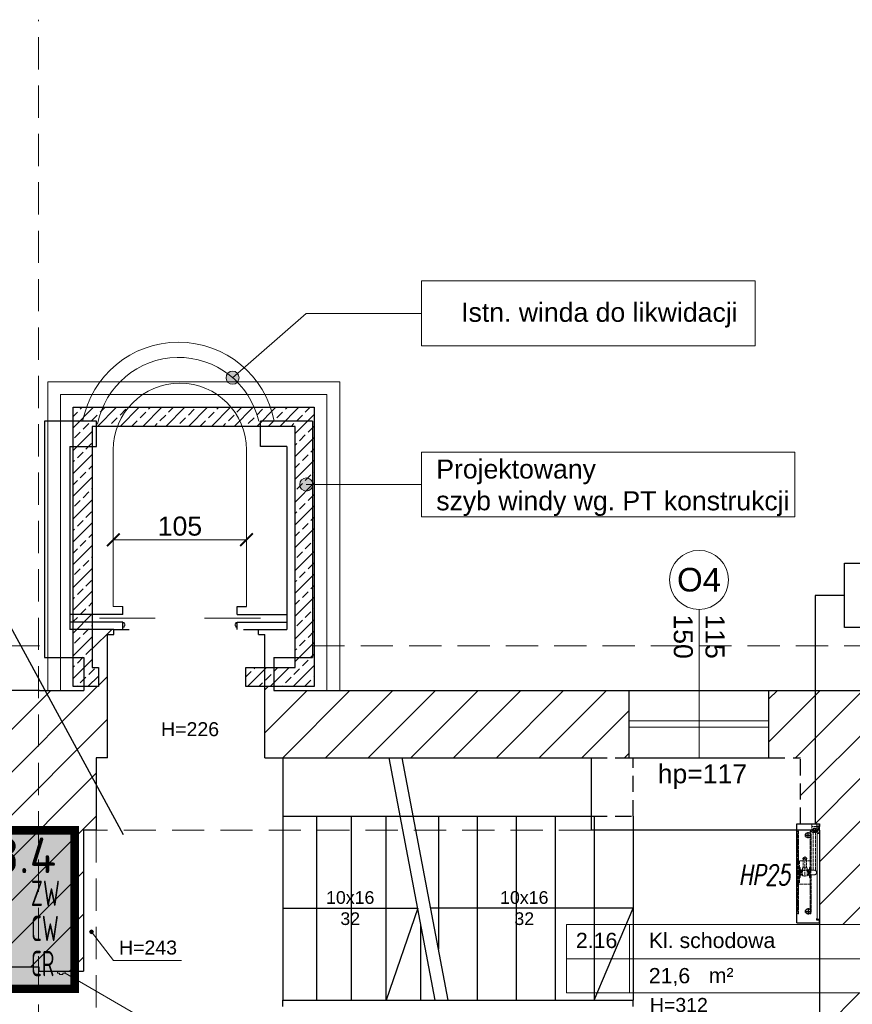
# Model space of a CAD drawing. Header units: millimetres. Extents: x 24385 to 79107, y -56478 to -23676.
# Tile 56 of 256: x 28012 to 28668, y -35209 to -34434. Entities that reach past the tile are written whole.
import ezdxf
from ezdxf.enums import TextEntityAlignment as Align

# ---------------------------------------------------------------- set-up
doc = ezdxf.new("R2010")
doc.units = ezdxf.units.MM
doc.header["$LTSCALE"] = 2
for name, pattern in [('ACAD_ISO02W100', [15, 12, -3]), ('HIDDEN', [9.525, 6.35, -3.175]), ('HIDDENX2', [19.05, 12.7, -6.35])]:
    doc.linetypes.add(name, pattern=pattern)
doc.layers.get('Defpoints').update_dxf_attribs({"color": 1})
for name, color, linetype, lineweight in [('0_OPIS', 7, 'Continuous', 13), ('3DPLAN_A_DRZWI', 173, 'Continuous', 5), ('3DPLAN_A_OKNA', 153, 'Continuous', 5), ('3DPLAN_A_TABELKA POMIESZCZEŃ', 7, 'Continuous', 0), ('3DPLAN_A_WYSOKOŚCI ZMIANA', 144, 'HIDDENX2', 5), ('_WLK_W_OPIS', 211, 'Continuous', 9), ('A_IZOLACJA', 3, 'Continuous', 9), ('A_SC_WID_DETALE', 251, 'Continuous', 0), ('A_STOL_OKNA', 83, 'Continuous', 9), ('A_STOL_OPIS', 55, 'Continuous', 5), ('A_TXT', 7, 'Continuous', 0), ('A_ZESTAWIENIE STOLARKI', 3, 'Continuous', 15), ('hydrant', 211, 'Continuous', 5), ('Opisy', 7, 'Continuous', 13)]:
    doc.layers.add(name, color=color, linetype=linetype, lineweight=lineweight)
for name, color, linetype in [('3DPLAN_A_KRESKOWANIE 1', 253, 'Continuous'), ('3DPLAN_A_OPIS', 8, 'Continuous'), ('3DPLAN_A_POMIESZCZENIE NUMER', 100, 'Continuous'), ('3DPLAN_K_DZIAŁOWA NISKIE', 134, 'Continuous'), ('3DPLAN_K_NOŚNA', 7, 'Continuous'), ('3DPLAN_K_OBRYS', 243, 'Continuous'), ('3DPLAN_K_OBRYS WIDOK', 242, 'Continuous'), ('A_POMIESZCZENIE OPIS', 100, 'Continuous'), ('A_SCHODY', 6, 'Continuous'), ('DEFAULT', 7, 'Continuous')]:
    doc.layers.add(name, color=color, linetype=linetype)
doc.styles.add('ARIAL', font='arial.ttf')
doc.styles.add('isocp', font='isocpeur.ttf', dxfattribs={"width": 0.9})
doc.styles.add('J-ROMANS', font='ROMANS.SHX', dxfattribs={"width": 0.7, "oblique": 10})
doc.styles.add('TABEL1', font='txt')
doc.linetypes.add('GRADZINOWANIE', pattern='A,0.00254,-2.54,[134,ltypeshp.shx,S=2.54,R=0,X=-2.54,Y=0],-5.08,[134,ltypeshp.shx,S=2.54,R=180,X=2.54,Y=0],-2.54', length=10.16254)
doc.dimstyles.new('wymiar 1na100', dxfattribs={"dimtxt": 15, "dimasz": 10, "dimexe": 3, "dimexo": 5, "dimgap": 3, "dimtad": 1, "dimdec": 0, "dimtxsty": 'ARIAL', "dimblk": 'ARCHTICK', "dimcen": 2.5, "dimclrd": 40, "dimclre": 40, "dimclrt": 256, "dimadec": 1, "dimazin": 0, "dimtfac": 1, "dimtdec": 1, "dimtmove": 0, "dimatfit": 3, "dimldrblk": 'OPEN30', "dimfxl": 1.5, "dimfxlon": 1, "dimarcsym": 0})

# ---------------------------------------------------------------- blocks, each defined once
blk = doc.blocks.new('_ArchTick')
at = {"color": 0, "linetype": 'ByBlock', "const_width": 0.15}
blk.add_lwpolyline([(-0.5, -0.5), (0.5, 0.5)], dxfattribs=at)
blk = doc.blocks.new('*D6927')
at = {"layer": 'A_STOL_OKNA', "color": 40, "lineweight": -2}
for p, q in [((28085.62, -34841.87), (28085.62, -34846.37)), ((28085.62, -34843.37), (28190.62, -34843.37)), ((28190.62, -34841.87), (28190.62, -34846.37))]:
    blk.add_line(p, q, dxfattribs=at)
at = {"layer": 'Defpoints', "color": 0}
for p in [(28085.62, -34831.32), (28190.62, -34831.32), (28190.62, -34843.37)]:
    blk.add_point(p, dxfattribs=at)
at = {"layer": 'A_STOL_OKNA', "color": 40, "lineweight": -2, "xscale": 10, "yscale": 10, "zscale": 10, "rotation": 180}
blk.add_blockref('_ArchTick', (28085.62, -34843.37), dxfattribs=at)
at = {"layer": 'A_STOL_OKNA', "color": 40, "lineweight": -2, "xscale": 10, "yscale": 10, "zscale": 10}
blk.add_blockref('_ArchTick', (28190.62, -34843.37), dxfattribs=at)
at = {"layer": 'A_STOL_OKNA', "insert": (28138.12, -34832.71), "char_height": 15, "attachment_point": 5, "style": 'ARIAL'}
blk.add_mtext('105', dxfattribs=at)
blk = doc.blocks.new('_OPEN30')
at = {"color": 0, "linetype": 'ByBlock', "lineweight": -2}
for q in [(-1, 0), (-0.966, 0.259), (-0.966, -0.259)]:
    blk.add_line((0, 0), q, dxfattribs=at)
blk = doc.blocks.new('hydrant')
at = {"color": 1, "linetype": 'ACAD_ISO02W100'}
for p, q in [((121.8, 578.2), (110, 578.2)), ((338.5, 577), (110, 577)), ((112.9, 580.5), (112.8, 580.5)), ((129.5, 586), (121.8, 578.2)), ((130.1, 584.7), (122.3, 577)), ((431.5, 586), (129.5, 586)), ((141, 584.7), (130.1, 584.7)), ((141, 584.7), (148.8, 577)), ((141.5, 586), (149.3, 578.2)), ((189.8, 578.2), (149.3, 578.2)), ((197.5, 586), (189.8, 578.2)), ((198.1, 584.7), (190.3, 577)), ((249.5, 584.7), (198.1, 584.7)), ((249.5, 584.7), (257.3, 577)), ((250, 586), (257.8, 578.2)), ((330, 578.2), (257.8, 578.2)), ((339, 586), (330, 578.2)), ((339, 584.3), (330.5, 577)), ((340, 582), (338.5, 582)), ((338.5, 482), (338.5, 582)), ((348, 578.2), (339, 586)), ((347.6, 577), (339, 584.3)), ((340, 482), (340, 582)), ((431.5, 577), (340, 577)), ((523, 571), (340, 571)), ((523, 569.5), (340, 569.5)), ((431.5, 578.2), (348, 578.2)), ((471, 569.5), (392, 569.5)), ((392, 565), (392, 569.5)), ((471, 565), (392, 565)), ((406, 545.2), (406, 511.2)), ((408.5, 546.7), (407.5, 546.7)), ((408, 565), (409, 561)), ((454.5, 546.7), (408, 546.7)), ((409, 577), (409, 578.2)), ((454, 561), (409, 561)), ((410, 554.2), (410.5, 554.7)), ((453, 554.2), (410, 554.2)), ((410, 548.2), (410, 554.2)), ((452.5, 571.5), (410.5, 571.5)), ((452.5, 554.7), (410.5, 554.7)), ((414.5, 554.7), (414.5, 561)), ((431.5, 586), (733.5, 586)), ((431.5, 578.2), (515, 578.2)), ((431.5, 577), (523, 577)), ((448.5, 554.7), (448.5, 561)), ((453, 554.2), (452.5, 554.7)), ((453, 548.2), (453, 554.2)), ((454, 577), (454, 578.2)), ((455, 565), (454, 561)), ((454.5, 546.7), (455.5, 546.7)), ((455, 546.7), (467.5, 546.7)), ((469, 545.2), (469, 511.2)), ((471, 565), (471, 569.5)), ((515, 578.2), (524, 586)), ((515.5, 577), (524, 584.3)), ((523, 541.2), (523, 582)), ((524.5, 582), (523, 582)), ((524, 586), (533, 578.2)), ((524, 584.3), (532.6, 577)), ((524.5, 541.2), (524.5, 582)), ((524.5, 577), (753, 577)), ((533, 578.2), (605.3, 578.2)), ((540.8, 546.4), (540.8, 510)), ((613, 586), (605.3, 578.2)), ((613.6, 584.7), (605.8, 577)), ((613.6, 584.7), (665, 584.7)), ((665, 584.7), (672.8, 577)), ((665.5, 586), (673.3, 578.2)), ((673.3, 578.2), (713.8, 578.2)), ((721.5, 586), (713.8, 578.2)), ((722.1, 584.7), (714.3, 577)), ((722.1, 584.7), (733, 584.7)), ((733, 584.7), (740.8, 577)), ((733.5, 586), (741.3, 578.2)), ((741.3, 578.2), (753, 578.2)), ((750.2, 580.5), (750.2, 580.5)), ((338.5, 487), (110, 487)), ((121.8, 485.7), (110, 485.7)), ((112.9, 483.5), (112.8, 483.5)), ((129.5, 478), (121.8, 485.7)), ((130.1, 479.2), (122.3, 487)), ((414, 478), (129.5, 478)), ((141, 479.2), (130.1, 479.2)), ((141, 479.2), (148.8, 487)), ((141.5, 478), (149.3, 485.7)), ((189.8, 485.7), (149.3, 485.7)), ((197.5, 478), (189.8, 485.7)), ((198.1, 479.2), (190.3, 487)), ((249.5, 479.2), (198.1, 479.2)), ((249.5, 479.2), (257.3, 487)), ((250, 478), (257.8, 485.7)), ((330, 485.7), (257.8, 485.7)), ((339, 478), (330, 485.7)), ((339, 479.6), (330.5, 487)), ((340, 482), (338.5, 482)), ((347.6, 487), (339, 479.6)), ((348, 485.7), (339, 478)), ((431.5, 487), (340, 487)), ((431.5, 485.7), (348, 485.7)), ((392, 491.5), (392, 487)), ((471, 491.5), (392, 491.5)), ((471, 487), (392, 487)), ((557.9, 528.2), (398.8, 528.2)), ((408.5, 509.7), (407.5, 509.7)), ((454.5, 509.7), (407.5, 509.7)), ((408, 491.5), (409, 495.5)), ((454, 495.5), (409, 495.5)), ((410, 508.2), (410, 502.2)), ((453, 502.2), (410, 502.2)), ((410, 502.2), (410.5, 501.7)), ((452.5, 501.7), (410.5, 501.7)), ((452.5, 485), (410.5, 485)), ((450.5, 485), (412.5, 485)), ((412.5, 483), (412.5, 485)), ((414, 452.5), (414, 481.5)), ((449, 481.5), (414, 481.5)), ((414.5, 498.3), (414.5, 501.7)), ((448.5, 498.3), (414.5, 498.3)), ((414.5, 495.5), (414.5, 496)), ((448.5, 496), (414.5, 496)), ((416.2, 496), (416.2, 498.3)), ((431.5, 487), (523, 487)), ((431.5, 485.7), (515, 485.7)), ((446.8, 496), (446.8, 498.3)), ((448.5, 498.3), (448.5, 501.7)), ((448.5, 495.5), (448.5, 496)), ((449, 452.5), (449, 481.5)), ((449, 478), (733.5, 478)), ((450.5, 483), (450.5, 485)), ((453, 502.2), (452.5, 501.7)), ((453, 508.2), (453, 502.2)), ((455, 491.5), (454, 495.5)), ((454.5, 509.7), (455.5, 509.7)), ((455.5, 509.7), (467.5, 509.7)), ((540.8, 541.2), (469, 541.2)), ((540.8, 515.2), (469, 515.2)), ((471, 491.5), (471, 487)), ((515, 485.7), (524, 478)), ((515.5, 487), (524, 479.6)), ((523, 482), (523, 515.2)), ((524.5, 482), (523, 482)), ((524, 479.6), (532.6, 487)), ((524, 478), (533, 485.7)), ((524.5, 482), (524.5, 515.2)), ((524.5, 487), (753, 487)), ((533, 485.7), (605.3, 485.7)), ((613, 478), (605.3, 485.7)), ((613.6, 479.2), (605.8, 487)), ((613.6, 479.2), (665, 479.2)), ((665, 479.2), (672.8, 487)), ((665.5, 478), (673.3, 485.7)), ((673.3, 485.7), (713.8, 485.7)), ((721.5, 478), (713.8, 485.7)), ((722.1, 479.2), (714.3, 487)), ((722.1, 479.2), (733, 479.2)), ((733, 479.2), (740.8, 487)), ((733.5, 478), (741.3, 485.7)), ((741.3, 485.7), (753, 485.7)), ((752.9, 471.5), (746.5, 466.2)), ((746.5, 438.7), (746.5, 466.2)), ((750.2, 483.5), (750.2, 483.5)), ((752.9, 471.5), (794.5, 471.5)), ((794.5, 471.5), (814.5, 471.5)), ((794.5, 433.5), (794.5, 471.5)), ((814.5, 433.5), (814.5, 471.5)), ((746.5, 443.5), (446.5, 443.5)), ((746.5, 461.5), (449, 461.5)), ((752.9, 433.5), (746.5, 438.7)), ((752.9, 433.5), (794.5, 433.5)), ((794.5, 433.5), (780, 433.5)), ((794.5, 433.5), (814.5, 433.5))]:
    blk.add_line(p, q, dxfattribs=at)
for p, q in [((60.9, 411.5), (60.9, 431.5)), ((738.9, 431.5), (60.9, 431.5)), ((738.9, 411.5), (60.9, 411.5)), ((738.9, 431.5), (738.9, 411.5)), ((741.3, 421.8), (738.9, 415.6)), ((742.7, 421.3), (738.9, 411.5)), ((771.7, 426), (747.4, 426)), ((771.7, 424.5), (747.4, 424.5)), ((775.4, 422.8), (780.5, 416.1)), ((776.6, 423.7), (781.7, 417)), ((789.4, 423.3), (790.9, 423.3)), ((789.4, 416.5), (789.4, 423.3)), ((790.9, 416.5), (790.9, 423.3))]:
    blk.add_line(p, q)
for centre, radius in [((540.8, 528.2), 13), ((766.5, 452.5), 14.9), ((766.5, 452.5), 10.8)]:
    blk.add_circle(centre, radius, dxfattribs=at)
for centre, radius, start, end in [((110, 580.5), 3.5, 12.24669, 270), ((110, 580.5), 2.25, 12.35533, 270), ((112.8, 581.1), 0.612, 192.35533, 270), ((112.9, 581.1), 0.612, 270, 12.24669), ((407.5, 545.2), 1.5, 90, 180), ((408.5, 548.2), 1.5, 270, 0), ((410.5, 570), 1.5, 90, 138.18969), ((469.4, 528.2), 23.1, 126.89221, 233.10779), ((452.5, 570), 1.5, 41.81031, 90), ((454.5, 548.2), 1.5, 180, 270), ((467.5, 545.2), 1.5, 0, 90), ((753, 580.5), 3.5, 270, 167.75331), ((750.2, 581.1), 0.612, 167.75331, 270), ((750.2, 581.1), 0.612, 270, 347.64467), ((753, 580.5), 2.25, 270, 167.64467), ((110, 483.5), 3.5, 90, 347.75331), ((110, 483.5), 2.25, 90, 347.64467), ((112.8, 482.8), 0.612, 90, 167.64467), ((112.9, 482.8), 0.612, 347.75331, 90), ((407.5, 511.2), 1.5, 180, 270), ((408.5, 508.2), 1.5, 0, 90), ((410.5, 486.5), 1.5, 210, 270), ((414, 483), 1.5, 180, 270), ((449, 483), 1.5, 270, 0), ((452.5, 486.5), 1.5, 270, 330), ((454.5, 508.2), 1.5, 90, 180), ((467.5, 511.2), 1.5, 270, 0), ((753, 483.5), 3.5, 192.24669, 90), ((750.2, 482.8), 0.612, 90, 192.24669), ((750.2, 482.8), 0.612, 12.35533, 90), ((753, 483.5), 2.25, 192.35533, 90), ((431.5, 452.5), 17.5, 180, 270), ((431.5, 452.5), 17.5, 270, 0)]:
    blk.add_arc(centre, radius, start, end, dxfattribs=at)
for centre, radius, start, end in [((747.4, 419.5), 6.5, 90, 158.96249), ((747.4, 419.5), 5, 90, 158.96249), ((771.7, 419.5), 6.5, 41.18593, 90), ((771.7, 419.5), 5, 41.18593, 90), ((776.5, 413.1), 5, 19.76904, 37.35808), ((785.9, 416.5), 5, 199.76904, 0), ((776.5, 413.1), 6.5, 19.76904, 37.35808), ((785.9, 416.5), 3.5, 199.76904, 0)]:
    blk.add_arc(centre, radius, start, end)
at = {"layer": 'DEFAULT', "linetype": 'ByBlock'}
for p, q in [((35.5, 591.5), (35.5, 411.5)), ((35.5, 591.5), (815.5, 591.5)), ((36.3, 590.7), (36.3, 412.3)), ((36.3, 590.7), (814.7, 590.7)), ((36.3, 590.7), (814.7, 590.7)), ((814.7, 590.7), (814.7, 412.3)), ((815.5, 591.5), (815.5, 411.5)), ((121.3, 527.6), (121.3, 516.6)), ((121.3, 475.3), (121.3, 486.3)), ((129.8, 527.6), (129.8, 516.6)), ((129.8, 475.3), (129.8, 486.3)), ((721.3, 527.6), (721.3, 516.6)), ((721.3, 475.3), (721.3, 486.3)), ((729.8, 527.6), (729.8, 516.6)), ((729.8, 475.3), (729.8, 486.3)), ((35.5, 411.5), (57.1, 411.5)), ((36.3, 412.3), (56.3, 412.3)), ((56.3, 433.1), (70.1, 433.1)), ((56.3, 412.3), (56.3, 433.1)), ((57.1, 432.3), (70.1, 432.3)), ((57.1, 411.5), (57.1, 432.3)), ((57.1, 411.5), (57.1, 432.3)), ((60.9, 411.5), (60.9, 431.5)), ((70.1, 432.3), (70.1, 433.1)), ((780.5, 432.5), (780.5, 433.5)), ((793.5, 432.5), (780.5, 432.5)), ((780.9, 432.3), (780.9, 433.1)), ((794.7, 433.1), (780.9, 433.1)), ((793.9, 432.3), (780.9, 432.3)), ((793.9, 411.5), (793.9, 432.3)), ((793.9, 411.5), (793.9, 432.3)), ((815.5, 411.5), (793.9, 411.5)), ((794.7, 412.3), (794.7, 433.1)), ((814.7, 412.3), (794.7, 412.3))]:
    blk.add_line(p, q, dxfattribs=at)
at = {"layer": 'DEFAULT', "color": 1, "linetype": 'ByBlock'}
for p, q in [((149.9, 501.5), (101.1, 501.5)), ((125.5, 525.9), (125.5, 477.1)), ((701.1, 501.5), (749.9, 501.5)), ((725.5, 525.9), (725.5, 477.1))]:
    blk.add_line(p, q, dxfattribs=at)
at = {"layer": 'DEFAULT', "color": 1, "linetype": 'ACAD_ISO02W100'}
blk.add_line((794.5, 433.5), (780.5, 433.5), dxfattribs=at)
at = {"layer": 'DEFAULT', "linetype": 'ByBlock'}
for centre in [(125.5, 501.5), (725.5, 501.5)]:
    blk.add_circle(centre, 21, dxfattribs=at)
blk = doc.blocks.new('D PRZESÓWNE 2X')
at = {"layer": '3DPLAN_A_DRZWI', "lineweight": 20}
for p, q in [((-20.48, 3.67), (28.36, 3.67)), ((120.48, 3.67), (71.64, 3.67))]:
    blk.add_line(p, q, dxfattribs=at)
at = {"layer": '3DPLAN_A_DRZWI'}
for points in [[(0, 0), (1.16, 0), (1.16, -1.16), (1.74, -1.16), (1.74, -2.91), (1.16, -2.91), (1.16, -4.07), (0, -4.07), (0, 0)], [(100, 0), (98.84, 0), (98.84, -1.16), (98.26, -1.16), (98.26, -2.91), (98.84, -2.91), (98.84, -4.07), (100, -4.07), (100, 0)]]:
    blk.add_lwpolyline(points, dxfattribs=at)
blk = doc.blocks.new('tabelka dla tp')
at = {"layer": '3DPLAN_A_TABELKA POMIESZCZEŃ'}
for p, q in [((49.7, 54), (49.7, 0)), ((0, 27), (243.13, 27))]:
    blk.add_line(p, q, dxfattribs=at)
blk.add_lwpolyline([(0, 54), (243.13, 54), (243.13, 0), (0, 0)], close=True, dxfattribs=at)
at = {"layer": '3DPLAN_A_POMIESZCZENIE NUMER', "color": 7, "style": 'ARIAL'}
blk.add_attdef('NUMER', (2.23, 35.39), '', height=12, dxfattribs=at)
at = {"layer": 'A_POMIESZCZENIE OPIS', "insert": (112.2, 19.75), "char_height": 12, "width": 36.4122, "attachment_point": 1, "style": 'ARIAL'}
blk.add_mtext('{\\C7;m²}', dxfattribs=at)
at = {"layer": 'A_POMIESZCZENIE OPIS', "color": 7, "style": 'ARIAL'}
for tag, p in [('NAZWA', (51.73, 35.39)), ('POWIERZCHNIA', (51.06, 7.24))]:
    blk.add_attdef(tag, p, '', height=12, dxfattribs=at)
blk = doc.blocks.new('D 2X')
at = {"layer": '3DPLAN_A_DRZWI', "lineweight": 20}
for p, q in [((1.16, 2.03), (25.58, 44.33)), ((98.84, 2.03), (74.42, 44.33))]:
    blk.add_line(p, q, dxfattribs=at)
at = {"layer": '3DPLAN_A_DRZWI'}
for points in [[(0, 2.03), (1.16, 2.03), (1.16, 0.87), (1.74, 0.87), (1.74, -0.87), (1.16, -0.87), (1.16, -2.03), (0, -2.03), (0, 2.03)], [(50, 2.03), (48.84, 2.03), (48.84, 0.87), (48.26, 0.87), (48.26, -0.87), (48.84, -0.87), (48.84, -2.03), (50, -2.03), (50, 2.03)], [(50, 2.03), (51.16, 2.03), (51.16, 0.87), (51.74, 0.87), (51.74, -0.87), (51.16, -0.87), (51.16, -2.03), (50, -2.03), (50, 2.03)], [(100, 2.03), (98.84, 2.03), (98.84, 0.87), (98.26, 0.87), (98.26, -0.87), (98.84, -0.87), (98.84, -2.03), (100, -2.03), (100, 2.03)]]:
    blk.add_lwpolyline(points, dxfattribs=at)
at = {"layer": '3DPLAN_A_DRZWI', "linetype": 'HIDDEN', "ltscale": 0.5}
for centre, start, end in [((-0.57, 1.73), 0.3528, 58.4587), ((100.57, 1.73), 121.5413, 179.6472)]:
    blk.add_arc(centre, 49.99, start, end, dxfattribs=at)
blk = doc.blocks.new('II pietrooo')
at = {"layer": '3DPLAN_A_KRESKOWANIE 1'}
h = blk.add_hatch(dxfattribs=at)
h.set_pattern_fill('ANSI31', color=256, scale=7.5, style=0)
h.set_pattern_definition([(45, (25713.503, -37486.946), (-16.83798, 16.83798), [])])
h.paths.add_polyline_path([(28996.12, -35640.04), (29220.12, -35640.04), (29220.12, -35744.04), (29268.12, -35744.04), (29268.12, -35638.04), (29280.12, -35638.04), (29280.12, -35618.04), (28996.12, -35618.04)])
h.paths.add_polyline_path([(28878.12, -35618.04), (28627.12, -35618.04), (28627.12, -35638.72), (28681.52, -35638.72), (28681.52, -35640.04), (28878.12, -35640.04)])
h.paths.add_polyline_path([(28627.12, -35774.7), (28669.12, -35774.7), (28669.12, -35692.72), (28627.12, -35692.72)])
h.paths.add_polyline_path([(28558.7, -36657.04), (28739.12, -36657.04), (28739.12, -36571.04), (28671.12, -36571.04), (28671.12, -36518.04), (28657.12, -36518.04), (28657.12, -36236.04), (28700.12, -36236.04), (28700.12, -36016.04), (28669.12, -36016.04), (28669.12, -35828.7), (28627.12, -35828.7), (28627.12, -35865.04), (28626.12, -35886.04), (28626.12, -36572.04), (28558.7, -36572.04)])
h.paths.add_polyline_path([(29268.12, -35964.04), (29268.12, -35847.04), (29220.12, -35847.04), (29220.12, -35964.04)])
h.paths.add_polyline_path([(29503.49, -35638.04), (29503.49, -35618.04), (29460.12, -35618.04), (29460.12, -35600.04), (29450.12, -35600.04), (29450.12, -35618.04), (29383.12, -35618.04), (29383.12, -35638.04)])
h.paths.add_polyline_path([(28853.12, -36657.04), (29038.12, -36657.04), (29038.12, -36571.04), (28853.12, -36571.04)])
h.paths.add_polyline_path([(29151.12, -36657.04), (29338.12, -36657.04), (29338.12, -36571.04), (29270.12, -36571.04), (29270.12, -36518.04), (29220.12, -36518.04), (29220.12, -36571.04), (29151.12, -36571.04)])
h.paths.add_polyline_path([(29634.12, -36571.04), (29451.12, -36571.04), (29451.12, -36657.04), (29634.12, -36657.04)])
h.paths.add_polyline_path([(29935.12, -36571.04), (29869.12, -36571.04), (29869.12, -36518.04), (29822.12, -36518.04), (29822.12, -36571.04), (29747.12, -36571.04), (29747.12, -36657.04), (29935.12, -36657.04)])
h.paths.add_polyline_path([(30049.12, -36657.04), (30229.12, -36657.04), (30229.12, -36572.04), (30152.12, -36572.04), (30152.12, -35868.04), (30205.12, -35868.04), (30205.12, -35846.04), (30137.12, -35846.04), (30137.12, -36571.04), (30049.12, -36571.04)])
h.paths.add_polyline_path([(30416.12, -35967.04), (30444.12, -35967.04), (30444.12, -36519.04), (30416.12, -36519.04), (30416.12, -36572.04), (30344.12, -36572.04), (30344.12, -36657.04), (30525.12, -36657.04), (30525.12, -36569.04), (30491.12, -36569.04), (30491.12, -35961.04), (30561.12, -35961.04), (30561.12, -35942.04), (30464.12, -35942.04), (30464.12, -35846.04), (30308.12, -35846.04), (30308.12, -35868.04), (30416.12, -35868.04)])
h.paths.add_polyline_path([(30640.12, -36657.04), (30826.12, -36657.04), (30826.12, -36569.04), (30640.12, -36569.04)])
h.paths.add_polyline_path([(31069.12, -36128.04), (31069.12, -36517.04), (31041.12, -36517.04), (31041.12, -36569.04), (30941.12, -36569.04), (30941.12, -36657.04), (31677.49, -36657.04), (31677.49, -36350.04), (31638.12, -36350.04), (31638.12, -36497.04), (31585.12, -36497.04), (31585.12, -36562.04), (31092.12, -36562.04), (31092.12, -36128.04)])
h.paths.add_polyline_path([(31069.12, -35961.04), (30716.12, -35961.04), (30716.12, -35813.04), (30718.62, -35813.04), (30728.12, -35813.04), (30728.12, -35942.04), (31012.12, -35942.04), (31012.12, -35891.04), (31024.12, -35891.04), (31024.12, -35870.04), (31046.12, -35870.04), (31046.12, -35891.04), (31058.12, -35891.04), (31058.12, -35942.04), (31562.12, -35942.04), (31562.12, -35677.04), (31610.12, -35677.04), (31610.12, -35281.04), (31677.49, -35281.04), (31677.49, -36124.04), (31638.12, -36124.04), (31638.12, -35961.04), (31092.12, -35961.04), (31092.12, -36025.04), (31069.12, -36025.04)])
h.paths.add_polyline_path([(30708.33, -35857.49), (30708.33, -35812.36), (30740.73, -35812.36), (30740.73, -35857.49)], flags=9)
h.paths.add_polyline_path([(31062.12, -35694.04), (31062.12, -35618.04), (31015.12, -35618.04), (31015.12, -35694.04)])
h.paths.add_polyline_path([(31677.49, -35151.04), (31677.49, -34962.04), (30941.12, -34962.04), (30941.12, -35016.04), (31013.12, -35016.04), (31013.12, -35069.04), (31062.12, -35069.04), (31062.12, -35011.04), (31562.12, -35011.04), (31562.12, -35142.04), (31610.12, -35142.04), (31610.12, -35151.04)])
h.paths.add_polyline_path([(30826.12, -34962.04), (30640.12, -34962.04), (30640.12, -35016.04), (30826.12, -35016.04)])
h.paths.add_polyline_path([(30346.12, -35009.04), (30420.12, -35009.04), (30420.12, -35062.04), (30450.12, -35062.04), (30450.12, -35149.04), (30460.12, -35149.04), (30460.12, -35016.04), (30525.12, -35016.04), (30525.12, -34962.04), (30346.12, -34962.04)])
h.paths.add_polyline_path([(30231.12, -34962.04), (30056.12, -34962.04), (30056.12, -35009.04), (30231.12, -35009.04)])
h.paths.add_polyline_path([(29856.12, -35328.04), (29856.12, -35059.04), (29872.12, -35059.04), (29872.12, -35009.04), (29941.12, -35009.04), (29941.12, -34962.04), (29753.12, -34962.04), (29753.12, -35009.04), (29818.12, -35009.04), (29818.12, -35059.04), (29834.12, -35059.04), (29834.12, -35328.04)])
h.paths.add_polyline_path([(29460.12, -35480.04), (29460.12, -35466.04), (30247.12, -35466.04), (30247.12, -35441.04), (29856.12, -35441.04), (29856.12, -35428.04), (29834.12, -35428.04), (29834.12, -35441.04), (29556.12, -35441.04), (29556.12, -35009.04), (29638.12, -35009.04), (29638.12, -34962.04), (29461.12, -34962.04), (29461.12, -35016.04), (29547.12, -35016.04), (29547.12, -35448.04), (29368.12, -35448.04), (29368.12, -35466.04), (29450.12, -35466.04), (29450.12, -35480.04), (29452.12, -35480.04)])
h.paths.add_polyline_path([(29336.12, -34962.04), (29156.46, -34962.04), (29156.46, -35014.04), (29226.46, -35014.04), (29226.46, -35404.04), (29175.46, -35404.04), (29175.46, -35444.04), (28929.46, -35444.04), (28929.46, -35466.04), (29265.12, -35466.04), (29265.12, -35448.04), (29253.12, -35448.04), (29253.12, -35070.04), (29282.12, -35070.04), (29282.12, -35016.04), (29336.12, -35016.04)])
h.paths.add_polyline_path([(28860.46, -35014.04), (29041.46, -35014.04), (29041.46, -34962.04), (28860.46, -34962.04)])
h.paths.add_polyline_path([(28697.46, -35187.04), (28697.46, -35084.04), (28674.46, -35084.04), (28674.46, -35014.04), (28745.46, -35014.04), (28745.46, -34962.04), (28602.12, -34962.04), (28602.12, -35015.04), (28627.12, -35015.04), (28627.12, -35067.04), (28642.12, -35067.04), (28642.12, -35072.04), (28642.12, -35146.32), (28685.71, -35146.32), (28685.71, -35187.04)])
h.paths.add_polyline_path([(28642.12, -35353.04), (28635.12, -35353.04), (28635.12, -35438.04), (28643.12, -35438.04), (28643.12, -35466.04), (28829.46, -35466.04), (28829.46, -35444.04), (28674.46, -35444.04), (28674.46, -35200.32), (28642.12, -35200.32)])
h.paths.add_polyline_path([(28492.12, -35015.04), (28492.12, -34962.04), (28212, -34962.04), (28212, -34959.04), (28205.12, -34959.04), (28205.12, -35015.04)])
h.paths.add_polyline_path([(28062.12, -35183.04), (28062.12, -35072.04), (28072.12, -35072.04), (28072.12, -35015.04), (28081.12, -35015.04), (28081.12, -34918.04), (28086.12, -34918.04), (28086.12, -34914.04), (28068.99, -34914.04), (28068.99, -34944.04), (28073.99, -34944.04), (28073.99, -34959.04), (28062.49, -34959.04), (28062.49, -34962.04), (28026.62, -34962.04), (28026.62, -35180.04), (28027.12, -35180.04), (28027.12, -35183.04)])
h.paths.add_polyline_path([(27906.12, -35022.04), (27982.12, -35022.04), (27982.12, -35089.04), (27944.12, -35089.04), (27944.12, -35180.04), (28026.62, -35180.04), (28026.62, -34962.04), (27906.12, -34962.04)])
h.paths.add_polyline_path([(27791.12, -34962.04), (27617.12, -34962.04), (27617.12, -35022.04), (27791.12, -35022.04)])
h.paths.add_polyline_path([(27460.12, -35083.04), (27426.12, -35083.04), (27426.12, -35022.04), (27502.12, -35022.04), (27502.12, -34962.04), (26781.49, -34962.04), (26781.49, -35100.04), (26827.12, -35100.04), (26827.12, -35020.04), (27377.12, -35020.04), (27377.12, -35072.04), (27405.12, -35072.04), (27405.12, -35233.04), (27460.12, -35233.04)])
h.paths.add_polyline_path([(27405.12, -35492.04), (27426.12, -35492.04), (27426.12, -35323.04), (27405.12, -35323.04), (27405.12, -35332.04), (26827.12, -35332.04), (26827.12, -35275.04), (26781.49, -35275.04), (26781.49, -35409.04), (26826.12, -35409.04), (26826.12, -35352.04), (27405.12, -35352.04)])
h.paths.add_polyline_path([(26827.12, -36005.04), (26827.12, -35955.04), (27379.12, -35955.04), (27379.12, -35969.04), (27405.12, -35969.04), (27405.12, -35998.04), (27426.12, -35998.04), (27426.12, -35901.04), (27346.12, -35901.04), (27346.12, -35931.04), (26850.12, -35931.04), (26850.12, -35891.04), (26781.49, -35891.04), (26781.49, -36005.04)])
h.paths.add_polyline_path([(26993.72, -36573.04), (26827.12, -36573.04), (26827.12, -36503.04), (26881.12, -36503.04), (26881.12, -36349.04), (26827.12, -36349.04), (26827.12, -36275.04), (26781.49, -36275.04), (26781.49, -36657.04), (26993.72, -36657.04)])
h.paths.add_polyline_path([(27462.55, -36581.04), (27431.12, -36581.04), (27431.12, -36173.04), (27468.12, -36173.04), (27468.12, -36134.04), (27477.12, -36134.04), (27477.12, -36113.04), (27426.12, -36113.04), (27426.12, -36088.04), (27405.12, -36088.04), (27405.12, -36522.04), (27378.12, -36522.04), (27378.12, -36573.04), (27181.88, -36573.04), (27181.88, -36657.04), (27462.55, -36657.04)])
h.paths.add_polyline_path([(27415.62, -36075.12), (27432.05, -36075.12), (27432.05, -36095.12), (27415.62, -36095.12)], flags=9)
h.paths.add_polyline_path([(27804.12, -36578.85), (27739.12, -36578.85), (27739.12, -36043.85), (27716.12, -36043.85), (27716.12, -36113.04), (27580.12, -36113.04), (27580.12, -36134.04), (27717.12, -36134.04), (27717.12, -36581.04), (27577.55, -36581.04), (27577.55, -36657.04), (27804.12, -36657.04)])
h.paths.add_polyline_path([(28147.7, -36572.04), (28077.7, -36572.04), (28077.7, -36523.04), (28062.7, -36523.04), (28062.7, -36237.04), (28106.7, -36237.04), (28106.7, -36134.04), (28062.7, -36134.04), (28062.7, -36010.04), (28106.7, -36010.04), (28106.7, -35886.04), (28394.12, -35886.04), (28394.12, -35864.04), (28063.12, -35864.04), (28063.12, -35670.04), (28073.12, -35670.04), (28073.12, -35621.04), (28062.12, -35621.04), (28062.12, -35543.04), (28082.12, -35543.04), (28082.12, -35495.04), (28062.12, -35495.04), (28062.12, -35394.04), (28282.12, -35394.04), (28282.12, -35408.04), (28286.46, -35408.04), (28298.12, -35408.04), (28298.12, -35378.04), (28379.12, -35378.04), (28379.12, -35438.04), (28517.12, -35438.04), (28517.12, -35353.04), (28062.12, -35353.04), (28062.12, -35333.04), (28027.12, -35333.04), (28027.12, -35347.04), (28026.62, -35347.04), (28026.62, -36657.04), (28147.7, -36657.04)])
h.paths.add_polyline_path([(27990.12, -35853.04), (27968.12, -35853.04), (27968.12, -35869.04), (27697.3, -35869.04), (27697.3, -35888.04), (27716.12, -35888.04), (27716.12, -35906.28), (27737.7, -35906.28), (27737.7, -35953.85), (27739.12, -35953.85), (27739.12, -35885.85), (27985.12, -35885.85), (27985.12, -35971.85), (28001.12, -35971.85), (28001.12, -36038.85), (27936.12, -36038.85), (27936.12, -36242.85), (27999.12, -36242.85), (27999.12, -36501.85), (27972.12, -36501.85), (27972.12, -36578.85), (27919.12, -36578.85), (27919.12, -36657.04), (28026.62, -36657.04), (28026.62, -35347.04), (27730.12, -35347.04), (27730.12, -35371.04), (27990.12, -35371.04), (27990.12, -35559.04), (27950.12, -35559.04), (27950.12, -35615.04), (27920.12, -35615.04), (27920.12, -35714.04), (27990.12, -35714.04)])
h.paths.add_polyline_path([(27618.12, -35845.04), (27595.12, -35845.04), (27595.12, -35888.04), (27697.3, -35888.04), (27697.3, -35869.04), (27618.12, -35869.04)])
h.paths.add_polyline_path([(27618.12, -35668.04), (27611.12, -35668.04), (27611.12, -35639.52), (27595.12, -35639.52), (27595.12, -35742.04), (27618.12, -35742.04)])
h.paths.add_polyline_path([(27627.12, -35371.04), (27627.12, -35347.04), (27595.12, -35347.04), (27595.12, -35585.52), (27611.12, -35585.52), (27611.12, -35371.04)])
h.paths.add_polyline_path([(27611.12, -35585.52), (27595.12, -35585.52), (27595.12, -35612.52), (27611.12, -35612.52)])
h.paths.add_polyline_path([(27595.12, -35612.52), (27595.12, -35639.52), (27611.12, -35639.52), (27611.12, -35612.52)])
h.paths.add_polyline_path([(28681.52, -35638.72), (28627.12, -35638.72), (28627.12, -35665.72), (28669.12, -35665.72), (28669.12, -35640.04), (28681.52, -35640.04)])
h.paths.add_polyline_path([(28627.12, -35665.72), (28627.12, -35692.72), (28669.12, -35692.72), (28669.12, -35665.72)])
h.paths.add_polyline_path([(28669.12, -35774.7), (28627.12, -35774.7), (28627.12, -35801.7), (28669.12, -35801.7)])
h.paths.add_polyline_path([(28500.55, -35778.11), (28635.7, -35778.11), (28635.7, -35799.65), (28500.55, -35799.65)], flags=9)
h.paths.add_polyline_path([(28627.12, -35801.7), (28627.12, -35828.7), (28669.12, -35828.7), (28669.12, -35801.7)])
h.paths.add_polyline_path([(30458.65, -36145.03), (30476.6, -36145.03), (30476.6, -36165.03), (30458.65, -36165.03)], flags=24)
h.paths.add_polyline_path([(31264.91, -35935.28), (31310.04, -35935.28), (31310.04, -35967.68), (31264.91, -35967.68)], flags=24)
h.paths.add_polyline_path([(30821.98, -35935.28), (30867.1, -35935.28), (30867.1, -35967.68), (30821.98, -35967.68)], flags=24)
h.paths.add_polyline_path([(29703.79, -35437.78), (29748.92, -35437.78), (29748.92, -35470.18), (29703.79, -35470.18)], flags=24)
h.paths.add_polyline_path([(30025.57, -35437.78), (30070.7, -35437.78), (30070.7, -35470.18), (30025.57, -35470.18)], flags=24)
h.paths.add_polyline_path([(29534.64, -35263.91), (29534.64, -35218.79), (29567.04, -35218.79), (29567.04, -35263.91)], flags=24)
h.paths.add_polyline_path([(27335.79, -35645.68), (27389.56, -35645.68), (27389.56, -35678.08), (27335.79, -35678.08)], flags=24)
at = {"layer": '3DPLAN_A_TABELKA POMIESZCZEŃ', "ltscale": 0.5}
blk.add_hatch(color=7, dxfattribs=at).paths.add_polyline_path([(28069.96, -35152.22, 13.985421), (28069.89, -35152.64, 0.071503)])
at = {"layer": 'A_SC_WID_DETALE', "ltscale": 0.5}
h = blk.add_hatch(dxfattribs=at)
h.set_pattern_fill('ANSI33', color=256, scale=2)
h.set_pattern_definition([(45, (23374.091, -46565.39), (-8.980256, 8.980256), []), (45, (23383.071, -46565.39), (-8.980256, 8.980256), [6.35, -3.175])])
h.paths.add_polyline_path([(28053.99, -34739.04), (28053.99, -34959.04), (28073.99, -34959.04), (28073.99, -34944.04), (28068.99, -34944.04), (28068.99, -34754.04), (28228.99, -34754.04), (28228.99, -34944.04), (28189.99, -34944.04), (28189.99, -34959.04), (28243.99, -34959.04), (28243.99, -34739.04), (28053.99, -34739.04)], is_closed=False)
at = {"layer": 'Opisy', "ltscale": 0.5, "transparency": 33554687}
h = blk.add_hatch(color=256, dxfattribs=at)
h.dxf.hatch_style = 1
h.paths.add_polyline_path([(28178.06, -34720.66), (28178.06, -34710.76, 0.73336)])
h.paths.add_polyline_path([(28178.06, -34710.76), (28178.06, -34720.66, 0.076465), (28179.62, -34720.9, 1.165591)])
h = blk.add_hatch(color=256, dxfattribs=at)
h.dxf.hatch_style = 1
h.paths.add_polyline_path([(28236.12, -34804.77), (28236.12, -34794.86, 0.73336)])
h.paths.add_polyline_path([(28236.12, -34794.86), (28236.12, -34804.77, 0.076465), (28237.68, -34805.01, 1.165591)])
at = {"layer": '3DPLAN_A_OKNA'}
for p, q in [((28085.62, -34896.04), (28085.62, -34772.54)), ((28190.62, -34896.04), (28190.62, -34772.54)), ((28085.62, -34896.04), (28093.12, -34896.04)), ((28492.12, -34986.04), (28602.12, -34986.04)), ((28492.12, -34991.04), (28602.12, -34991.04))]:
    blk.add_line(p, q, dxfattribs=at)
for centre, radius, start, end in [((28136.99, -34764.64), 76.9, 10.94609, 169.05391), ((28136.99, -34764.64), 64.9, 13.00262, 169.05391), ((28138.12, -34772.54), 52.5, 0, 180)]:
    blk.add_arc(centre, radius, start, end, dxfattribs=at)
at = {"layer": '3DPLAN_A_OPIS', "color": 1, "lineweight": 30}
blk.add_lwpolyline([(28073.99, -34944.04), (28073.99, -34959.04), (28053.99, -34959.04), (28053.99, -34739.04), (28243.99, -34739.04), (28243.99, -34959.04), (28189.99, -34959.04), (28189.99, -34944.04), (28228.99, -34944.04), (28228.99, -34754.04), (28068.99, -34754.04), (28068.99, -34944.04)], close=True, dxfattribs=at)
at = {"layer": '3DPLAN_A_TABELKA POMIESZCZEŃ', "color": 7, "ltscale": 0.5}
for p, q in [((28068.45, -35152.22), (28085.84, -35174.84)), ((28085.84, -35174.84), (28139.45, -35174.84))]:
    blk.add_line(p, q, dxfattribs=at)
blk.add_circle((28068.45, -35152.22), 1.51, dxfattribs=at)
at = {"layer": '3DPLAN_A_WYSOKOŚCI ZMIANA'}
for p, q in [((28026.62, -36758.93), (28026.62, -34433.74)), ((28027.49, -34927.04), (26746.49, -34927.04)), ((28242.49, -34927.04), (31712.49, -34927.04)), ((28462.12, -35072.04), (28072.12, -35072.04)), ((28072.12, -35072.04), (28072.12, -35353.04))]:
    blk.add_line(p, q, dxfattribs=at)
at = {"layer": '3DPLAN_K_DZIAŁOWA NISKIE'}
blk.add_line((28492.12, -35015.04), (28602.12, -35015.04), dxfattribs=at)
at = {"layer": '3DPLAN_K_NOŚNA'}
for p, q in [((28072.31, -34770.04), (28072.31, -34750.04)), ((28201.66, -34770.04), (28201.66, -34750.04)), ((28051.49, -34770.04), (28072.31, -34770.04)), ((28051.49, -34770.04), (28051.49, -34914.04)), ((28222.49, -34770.04), (28201.66, -34770.04)), ((28222.49, -34770.04), (28222.49, -34914.04)), ((28093.12, -34902.24), (28093.12, -34896.04)), ((28183.12, -34902.24), (28183.12, -34896.04)), ((28183.12, -34896.04), (28190.62, -34896.04)), ((28093.12, -34902.24), (28051.49, -34902.24)), ((28183.12, -34902.24), (28222.49, -34902.24)), ((28093.12, -34908.24), (28051.49, -34908.24)), ((28093.12, -34914.04), (28093.12, -34908.24)), ((28183.12, -34908.24), (28222.49, -34908.24)), ((28183.12, -34914.04), (28183.12, -34908.24)), ((28086.12, -34914.04), (28051.49, -34914.04)), ((28081.12, -35015.04), (28081.12, -34918.04)), ((28081.12, -34918.04), (28086.12, -34918.04)), ((28086.12, -34918.04), (28086.12, -34914.04)), ((28086.12, -34914.04), (28098.12, -34914.04)), ((28188.12, -34914.04), (28200.12, -34914.04)), ((28200.12, -34914.04), (28222.49, -34914.04)), ((28200.12, -34918.04), (28200.12, -34914.04)), ((28200.12, -34918.04), (28205.12, -34918.04)), ((28205.12, -35015.04), (28205.12, -34918.04)), ((28027.49, -34962.04), (27906.12, -34962.04)), ((28027.49, -34962.04), (28062.49, -34962.04)), ((28212, -34962.04), (28492.12, -34962.04)), ((28492.12, -35015.04), (28492.12, -34962.04)), ((28602.12, -34962.04), (28745.46, -34962.04)), ((28602.12, -35015.04), (28602.12, -34962.04)), ((28081.12, -35015.04), (28072.12, -35015.04)), ((28072.12, -35015.04), (28072.12, -35072.04)), ((28205.12, -35015.04), (28462.12, -35015.04)), ((28462.12, -35015.04), (28462.12, -35072.04)), ((28062.12, -35072.04), (28062.12, -35183.04)), ((28072.12, -35072.04), (28062.12, -35072.04)), ((28642.12, -35072.04), (28462.12, -35072.04)), ((28642.12, -35072.04), (28642.12, -35353.04)), ((28027.12, -35180.04), (27944.12, -35180.04)), ((28027.12, -35183.04), (28027.12, -35180.04)), ((28027.12, -35183.04), (28062.12, -35183.04))]:
    blk.add_line(p, q, dxfattribs=at)
at = {"layer": '3DPLAN_K_NOŚNA', "linetype": 'HIDDEN'}
for p, q in [((28462.12, -35015.04), (28492.12, -35015.04)), ((28602.12, -35015.04), (28627.12, -35015.04)), ((28627.12, -35067.04), (28627.12, -35015.04)), ((28627.12, -35067.04), (28642.12, -35067.04)), ((28642.12, -35072.04), (28642.12, -35067.04))]:
    blk.add_line(p, q, dxfattribs=at)
at = {"layer": '3DPLAN_K_OBRYS'}
for p, q in [((28061.49, -34750.04), (28031.49, -34750.04)), ((28031.49, -34750.04), (28031.49, -34936.04)), ((28072.31, -34750.04), (28061.49, -34750.04)), ((28212.49, -34750.04), (28201.66, -34750.04)), ((28242.49, -34750.04), (28212.49, -34750.04)), ((28242.49, -34750.04), (28242.49, -34936.04)), ((28031.49, -34936.04), (28062.49, -34936.04)), ((28062.49, -34936.04), (28062.49, -34962.04)), ((28212, -34936.04), (28212, -34962.04)), ((28212, -34936.04), (28242.49, -34936.04))]:
    blk.add_line(p, q, dxfattribs=at)
at = {"layer": '3DPLAN_K_OBRYS WIDOK'}
blk.add_line((28492.12, -34962.04), (28602.12, -34962.04), dxfattribs=at)
at = {"layer": 'A_IZOLACJA'}
blk.add_lwpolyline([(28033.99, -34962.04), (28033.99, -34719.04), (28263.99, -34719.04), (28263.99, -34962.04)], dxfattribs=at)
at = {"layer": 'A_IZOLACJA', "linetype": 'GRADZINOWANIE', "lineweight": 0, "ltscale": 0.5}
blk.add_lwpolyline([(28043.99, -34962.04), (28043.99, -34729.04), (28253.99, -34729.04), (28253.99, -34962.04)], dxfattribs=at)
at = {"layer": 'A_SCHODY'}
for p, q in [((28219.12, -35015.04), (28219.12, -35206.04)), ((28339.23, -35206.04), (28302.98, -35015.04)), ((28349.41, -35206.04), (28313.15, -35015.04)), ((28219.12, -35061.04), (28462.12, -35061.04)), ((28245.96, -35206.04), (28245.96, -35061.04)), ((28273.29, -35206.04), (28273.29, -35061.04)), ((28300.63, -35206.04), (28300.63, -35061.04)), ((28341.77, -35061.04), (28341.77, -35165.82)), ((28372.44, -35061.04), (28372.44, -35206.04)), ((28403.11, -35061.04), (28403.11, -35206.04)), ((28433.78, -35061.04), (28433.78, -35206.04)), ((28464.45, -35061.04), (28464.45, -35206.04)), ((28495.12, -35061.04), (28495.12, -35206.04)), ((28219.12, -35133.54), (28325.47, -35133.54)), ((28325.47, -35133.54), (28300.63, -35206.04)), ((28495.12, -35133.54), (28335.65, -35133.54)), ((28464.45, -35206.04), (28495.12, -35133.54)), ((28327.96, -35206.04), (28327.96, -35146.66)), ((28219.12, -35211.04), (28219.12, -35206.04)), ((28219.12, -35206.04), (28495.12, -35206.04)), ((28495.12, -35211.04), (28495.12, -35206.04))]:
    blk.add_line(p, q, dxfattribs=at)
at = {"layer": 'A_SCHODY', "linetype": 'HIDDEN'}
for p, q in [((28495.12, -35061.04), (28495.12, -35015.04)), ((28462.12, -35061.04), (28495.12, -35061.04))]:
    blk.add_line(p, q, dxfattribs=at)
at = {"layer": 'A_STOL_OPIS'}
blk.add_line((28547.12, -34898.18), (28547.12, -35015.04), dxfattribs=at)
at = {"layer": 'A_TXT', "color": 1, "lineweight": 30}
for p, q in [((27819.99, -34572.32), (28093.48, -35075.54)), ((28638.7, -34887.2), (28638.7, -35066.96)), ((28661.72, -34887.2), (28638.7, -34887.2))]:
    blk.add_line(p, q, dxfattribs=at)
blk.add_lwpolyline([(28661.72, -34861.8), (28885.3, -34861.8), (28885.3, -34912.6), (28661.72, -34912.6)], close=True, dxfattribs=at)
at = {"layer": 'A_ZESTAWIENIE STOLARKI', "ltscale": 0.25}
blk.add_circle((28547.12, -34874.96), 23.22, dxfattribs=at)
at = {"layer": 'Opisy', "ltscale": 0.5}
for p, q in [((28179.62, -34715.71), (28237.68, -34665.03)), ((28328.39, -34665.03), (28237.68, -34665.03)), ((28328.39, -34799.81), (28237.68, -34799.81))]:
    blk.add_line(p, q, dxfattribs=at)
for points in [[(28328.39, -34690.54), (28591.45, -34690.54), (28591.45, -34639.52), (28328.39, -34639.52)], [(28328.39, -34825.32), (28622.48, -34825.32), (28622.48, -34774.31), (28328.39, -34774.31)]]:
    blk.add_lwpolyline(points, close=True, dxfattribs=at)
for centre in [(28179.62, -34715.71), (28237.68, -34799.81)]:
    blk.add_circle(centre, 5.19, dxfattribs=at)
at = {"layer": '3DPLAN_A_DRZWI', "xscale": 0.9, "yscale": 0.9, "zscale": 0.9}
blk.add_blockref('D PRZESÓWNE 2X', (28093.12, -34908.54), dxfattribs=at)
at = {"layer": '3DPLAN_A_DRZWI', "xscale": 1.5, "yscale": 1.5, "zscale": 1.5, "rotation": 270}
blk.add_blockref('D 2X', (28044.62, -35183.04), dxfattribs=at)
at = {"layer": '3DPLAN_A_TABELKA POMIESZCZEŃ', "ltscale": 0.5}
ref = blk.add_blockref('tabelka dla tp', (28442.58, -35200.32), dxfattribs=at)
ref.add_attrib('NUMER', '2.16', (28450.1, -35164.93), dxfattribs={"layer": '3DPLAN_A_POMIESZCZENIE NUMER', "color": 0, "height": 12, "style": 'ARIAL'})
ref.add_attrib('NAZWA', 'Kl. schodowa', (28507.53, -35164.93), dxfattribs={"layer": 'A_POMIESZCZENIE OPIS', "color": 0, "height": 12, "style": 'ARIAL'})
ref.add_attrib('POWIERZCHNIA', '21,6', (28507.53, -35192.68), dxfattribs={"layer": 'A_POMIESZCZENIE OPIS', "color": 0, "height": 12, "style": 'ARIAL'})
at = {"layer": 'hydrant', "ltscale": 169.333333, "xscale": 0.09999999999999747, "yscale": 0.09999999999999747, "zscale": 0.09999999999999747, "rotation": 89.99999999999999}
blk.add_blockref('hydrant', (28683.27, -35148.59), dxfattribs=at)
at = {"layer": '3DPLAN_A_OPIS', "color": 1, "lineweight": 30, "style": 'ARIAL'}
for tag, p in [('WYŁĄCZONE', (29640.58, -35218.77)), ('WYŁĄCZONE', (30122.42, -35218.77)), ('WYŁĄCZONE', (28887.31, -35245.56)), ('Z_OPRACOWANIA', (29630.24, -35241.21)), ('Z_OPRACOWANIA', (30112.08, -35241.21)), ('Z_OPRACOWANIA', (28876.97, -35267.28)), ('WYŁĄCZONE', (30987.8, -35381.78)), ('Z_OPRACOWANIA', (30977.46, -35404.21))]:
    blk.add_attdef(tag, p, '', height=12, dxfattribs=at)
at = {"layer": '3DPLAN_A_TABELKA POMIESZCZEŃ', "color": 7, "ltscale": 0.5, "char_height": 11, "width": 59.2068, "attachment_point": 1, "style": 'ARIAL'}
for s, insert in [('H=226', (28123.26, -34987.06)), ('H=243', (28090.16, -35159.03)), ('H=312', (28508.36, -35204.26))]:
    blk.add_mtext(s, dxfattribs=dict(at, insert=insert))
at = {"layer": 'A_STOL_OPIS', "ltscale": 0.2, "insert": (28547.12, -34919.66), "char_height": 15, "attachment_point": 5, "rotation": 270, "style": 'TABEL1'}
blk.add_mtext_dynamic_manual_height_columns('\\pxqc;{\\fArial|b0|i0|c238|p34;115\\P150}', width=72.9007, gutter_width=100, heights=[0], dxfattribs=at)
at = {"layer": 'A_TXT', "color": 1, "lineweight": 30, "insert": (28598.56, -35107.38), "char_height": 16.2, "width": 31.0131, "attachment_point": 5, "style": 'J-ROMANS'}
blk.add_mtext('HP25', dxfattribs=at)
at = {"layer": 'A_ZESTAWIENIE STOLARKI', "ltscale": 0.2, "style": 'TABEL1'}
for s, insert, char_height, attachment_point in [('{\\fArial|b0|i0|c238|p34;O4}', (28547.12, -34874.96), 18.59, 5), ('\\pxqc;{\\fArial|b0|i0|c238|p34;hp=117}', (28513.33, -35020.18), 15, 1)]:
    blk.add_mtext_dynamic_manual_height_columns(s, width=72.9007, gutter_width=100, heights=[0], dxfattribs=dict(at, insert=insert, char_height=char_height, attachment_point=attachment_point))
at = {"layer": 'Opisy', "ltscale": 0.5, "style": 'ARIAL'}
for s, insert, char_height, width, attachment_point in [('Istn. winda do likwidacji', (28359.7, -34656.7), 15, 685.9992, 1), ('Projektowany\\Pszyb windy wg. PT konstrukcji', (28340.1, -34780.16), 15, 685.9992, 1), ('\\pxqc;10x16\\P32', (28272.3, -35133.54), 10, 74.3914, 5), ('\\pxqc;10x16\\P32', (28409.43, -35133.54), 10, 74.3914, 5)]:
    blk.add_mtext(s, dxfattribs=dict(at, insert=insert, char_height=char_height, width=width, attachment_point=attachment_point))
at = {"layer": 'A_STOL_OKNA'}
dim = blk.add_linear_dim(base=(28190.62, -34843.37), p1=(28085.62, -34831.32), p2=(28190.62, -34831.32), dimstyle='wymiar 1na100', dxfattribs=at)
dim.commit()
dim.dimension.update_dxf_attribs({"geometry": '*D6927', "text_midpoint": (28138.12, -34832.71)})

msp = doc.modelspace()

# ---------------------------------------------------------------- hatches: boundary and pattern name
at = {"layer": '_WLK_W_OPIS'}
msp.add_hatch(color=255, dxfattribs=at).paths.add_polyline_path([(27943.72, -35197.08), (28055.15, -35197.08), (28055.15, -35072.22), (27943.72, -35072.22)])

# ---------------------------------------------------------------- linework, layer by layer
at = {"layer": '_WLK_W_OPIS', "const_width": 6.68}
msp.add_lwpolyline([(27943.72, -35197.08), (28055.15, -35197.08), (28055.15, -35072.22), (27943.72, -35072.22)], close=True, dxfattribs=at)

# ---------------------------------------------------------------- block references
at = {"layer": '0_OPIS'}
msp.add_blockref('II pietrooo', (0, 0), dxfattribs=at)

# ---------------------------------------------------------------- texts
at = {"layer": '_WLK_W_OPIS', "style": 'isocp'}
msp.add_text('W3.4', height=28, dxfattribs=at).set_placement((28000.55, -35105.93), align=Align.CENTER)
at = {"layer": '_WLK_W_OPIS', "style": 'isocp', "width": 0.6}
for s, p in [('ZW', (28020.72, -35131.81)), ('CW', (28020.72, -35159.48)), ('CR', (28020.72, -35187.15))]:
    msp.add_text(s, height=20, dxfattribs=at).set_placement(p)

doc.saveas('drawing.dxf')
